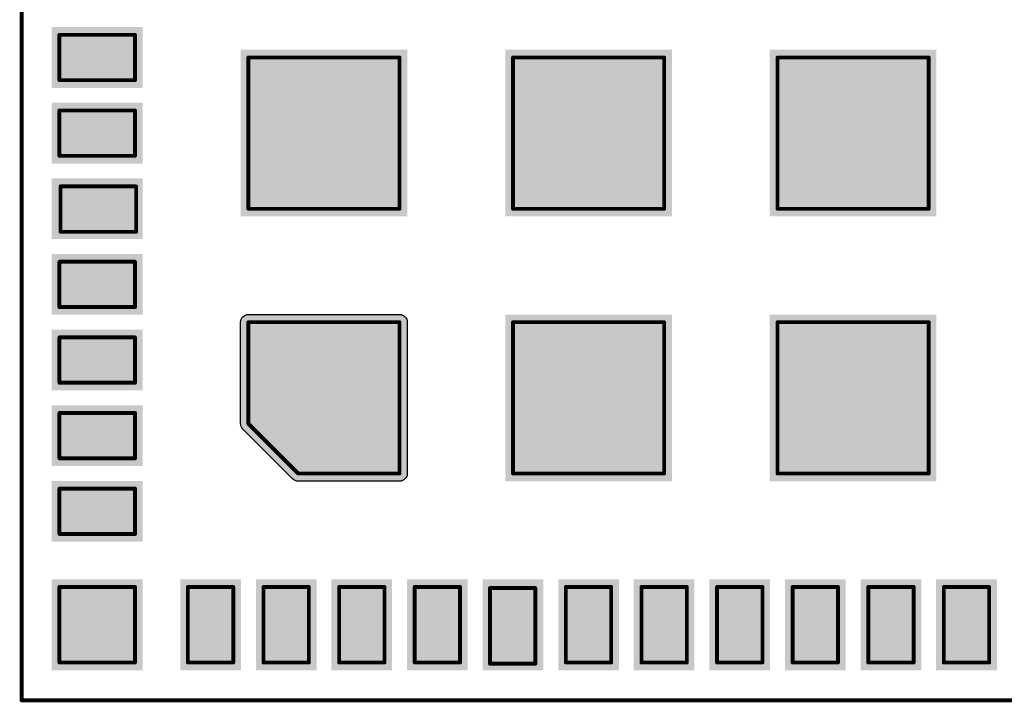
# Model space of a CAD drawing. Header units: inches. Extents: x -0.217 to 0.318, y -0.217 to 0.217.
# Tile 1 of 3: x -0.217 to 0.039, y -0.217 to -0.039. Entities that reach past the tile are written whole.
import ezdxf

# ---------------------------------------------------------------- set-up
doc = ezdxf.new("R2010")
doc.units = ezdxf.units.IN
doc.header["$MEASUREMENT"] = 0
for name, color, linetype in [('Top Assembly', 56, 'Continuous'), ('Top Layer', 1, 'Continuous'), ('Top Paste', 8, 'Continuous'), ('Top Solder', 216, 'Continuous')]:
    doc.layers.add(name, color=color, linetype=linetype)

msp = doc.modelspace()

# ---------------------------------------------------------------- hatches: boundary and pattern name
at = {"layer": 'Top Layer'}
for points in [[(-0.20669, -0.05512), (-0.20669, -0.04331), (-0.18701, -0.04331), (-0.18701, -0.05512)], [(-0.15749, -0.08858), (-0.15749, -0.04921), (-0.11812, -0.04921), (-0.11812, -0.08858)], [(-0.08858, -0.08858), (-0.08858, -0.04921), (-0.04921, -0.04921), (-0.04921, -0.08858)], [(-0.01969, -0.08858), (-0.01969, -0.04921), (0.01969, -0.04921), (0.01969, -0.08858)], [(-0.20669, -0.0748), (-0.20669, -0.06299), (-0.18701, -0.06299), (-0.18701, -0.0748)], [(-0.20669, -0.09449), (-0.20669, -0.08268), (-0.18701, -0.08268), (-0.18701, -0.09449)], [(-0.20669, -0.11417), (-0.20669, -0.10236), (-0.18701, -0.10236), (-0.18701, -0.11417)], [(-0.11812, -0.15748), (-0.14452, -0.15748), (-0.15749, -0.14451), (-0.15749, -0.11811), (-0.11812, -0.11811)], [(-0.08858, -0.15748), (-0.08858, -0.11811), (-0.04921, -0.11811), (-0.04921, -0.15748)], [(-0.01969, -0.15748), (-0.01969, -0.11811), (0.01969, -0.11811), (0.01969, -0.15748)], [(-0.20669, -0.13386), (-0.20669, -0.12205), (-0.18701, -0.12205), (-0.18701, -0.13386)], [(-0.20669, -0.15354), (-0.20669, -0.14173), (-0.18701, -0.14173), (-0.18701, -0.15354)], [(-0.20669, -0.17323), (-0.20669, -0.16142), (-0.18701, -0.16142), (-0.18701, -0.17323)], [(-0.18701, -0.20669), (-0.20669, -0.20669), (-0.20669, -0.18701), (-0.18701, -0.18701)], [(-0.16142, -0.20669), (-0.17323, -0.20669), (-0.17323, -0.18701), (-0.16142, -0.18701)], [(-0.14173, -0.20669), (-0.15354, -0.20669), (-0.15354, -0.18701), (-0.14173, -0.18701)], [(-0.12205, -0.20669), (-0.13386, -0.20669), (-0.13386, -0.18701), (-0.12205, -0.18701)], [(-0.10236, -0.20669), (-0.11417, -0.20669), (-0.11417, -0.18701), (-0.10236, -0.18701)], [(-0.08268, -0.20669), (-0.09449, -0.20669), (-0.09449, -0.18701), (-0.08268, -0.18701)], [(-0.06299, -0.20669), (-0.0748, -0.20669), (-0.0748, -0.18701), (-0.06299, -0.18701)], [(-0.04331, -0.20669), (-0.05512, -0.20669), (-0.05512, -0.18701), (-0.04331, -0.18701)], [(-0.02362, -0.20669), (-0.03543, -0.20669), (-0.03543, -0.18701), (-0.02362, -0.18701)], [(-0.00394, -0.20669), (-0.01575, -0.20669), (-0.01575, -0.18701), (-0.00394, -0.18701)], [(0.01575, -0.20669), (0.00394, -0.20669), (0.00394, -0.18701), (0.01575, -0.18701)], [(0.03543, -0.20669), (0.02362, -0.20669), (0.02362, -0.18701), (0.03543, -0.18701)]]:
    msp.add_hatch(color=1, dxfattribs=at).paths.add_polyline_path(points)
at = {"layer": 'Top Paste'}
for points in [[(-0.20669, -0.05512), (-0.20669, -0.04331), (-0.18701, -0.04331), (-0.18701, -0.05512)], [(-0.15749, -0.08858), (-0.15749, -0.04921), (-0.11812, -0.04921), (-0.11812, -0.08858)], [(-0.08858, -0.08858), (-0.08858, -0.04921), (-0.04921, -0.04921), (-0.04921, -0.08858)], [(-0.01969, -0.08858), (-0.01969, -0.04921), (0.01969, -0.04921), (0.01969, -0.08858)], [(-0.20669, -0.0748), (-0.20669, -0.06299), (-0.18701, -0.06299), (-0.18701, -0.0748)], [(-0.20669, -0.09449), (-0.20669, -0.08268), (-0.18701, -0.08268), (-0.18701, -0.09449)], [(-0.20669, -0.11417), (-0.20669, -0.10236), (-0.18701, -0.10236), (-0.18701, -0.11417)], [(-0.11812, -0.15748), (-0.14452, -0.15748), (-0.15749, -0.14451), (-0.15749, -0.11811), (-0.11812, -0.11811)], [(-0.08858, -0.15748), (-0.08858, -0.11811), (-0.04921, -0.11811), (-0.04921, -0.15748)], [(-0.01969, -0.15748), (-0.01969, -0.11811), (0.01969, -0.11811), (0.01969, -0.15748)], [(-0.20669, -0.13386), (-0.20669, -0.12205), (-0.18701, -0.12205), (-0.18701, -0.13386)], [(-0.20669, -0.15354), (-0.20669, -0.14173), (-0.18701, -0.14173), (-0.18701, -0.15354)], [(-0.20669, -0.17323), (-0.20669, -0.16142), (-0.18701, -0.16142), (-0.18701, -0.17323)], [(-0.18701, -0.20669), (-0.20669, -0.20669), (-0.20669, -0.18701), (-0.18701, -0.18701)], [(-0.16142, -0.20669), (-0.17323, -0.20669), (-0.17323, -0.18701), (-0.16142, -0.18701)], [(-0.14173, -0.20669), (-0.15354, -0.20669), (-0.15354, -0.18701), (-0.14173, -0.18701)], [(-0.12205, -0.20669), (-0.13386, -0.20669), (-0.13386, -0.18701), (-0.12205, -0.18701)], [(-0.10236, -0.20669), (-0.11417, -0.20669), (-0.11417, -0.18701), (-0.10236, -0.18701)], [(-0.08268, -0.20669), (-0.09449, -0.20669), (-0.09449, -0.18701), (-0.08268, -0.18701)], [(-0.06299, -0.20669), (-0.0748, -0.20669), (-0.0748, -0.18701), (-0.06299, -0.18701)], [(-0.04331, -0.20669), (-0.05512, -0.20669), (-0.05512, -0.18701), (-0.04331, -0.18701)], [(-0.02362, -0.20669), (-0.03543, -0.20669), (-0.03543, -0.18701), (-0.02362, -0.18701)], [(-0.00394, -0.20669), (-0.01575, -0.20669), (-0.01575, -0.18701), (-0.00394, -0.18701)], [(0.01575, -0.20669), (0.00394, -0.20669), (0.00394, -0.18701), (0.01575, -0.18701)], [(0.03543, -0.20669), (0.02362, -0.20669), (0.02362, -0.18701), (0.03543, -0.18701)]]:
    msp.add_hatch(color=8, dxfattribs=at).paths.add_polyline_path(points)
at = {"layer": 'Top Solder'}
for points in [[(-0.20869, -0.05712), (-0.20869, -0.04131), (-0.18501, -0.04131), (-0.18501, -0.05712)], [(-0.15949, -0.09058), (-0.15949, -0.04721), (-0.11612, -0.04721), (-0.11612, -0.09058)], [(-0.09058, -0.09058), (-0.09058, -0.04721), (-0.04721, -0.04721), (-0.04721, -0.09058)], [(-0.02169, -0.09058), (-0.02169, -0.04721), (0.02169, -0.04721), (0.02169, -0.09058)], [(-0.20869, -0.0768), (-0.20869, -0.06099), (-0.18501, -0.06099), (-0.18501, -0.0768)], [(-0.20869, -0.09649), (-0.20869, -0.08068), (-0.18501, -0.08068), (-0.18501, -0.09649)], [(-0.20869, -0.11617), (-0.20869, -0.10036), (-0.18501, -0.10036), (-0.18501, -0.11617)], [(-0.11773, -0.11613), (-0.11735, -0.11625), (-0.117, -0.11643), (-0.1167, -0.11668), (-0.11645, -0.11699), (-0.11626, -0.11734), (-0.11614, -0.11772), (-0.11611, -0.11811), (-0.11611, -0.15748), (-0.11614, -0.15787), (-0.11626, -0.15825), (-0.11645, -0.1586), (-0.1167, -0.15891), (-0.117, -0.15916), (-0.11735, -0.15934), (-0.11773, -0.15946), (-0.11812, -0.1595), (-0.14452, -0.1595), (-0.14491, -0.15946), (-0.14529, -0.15934), (-0.14564, -0.15916), (-0.14595, -0.15891), (-0.15892, -0.14593), (-0.15917, -0.14563), (-0.15936, -0.14528), (-0.15947, -0.1449), (-0.15951, -0.14451), (-0.15951, -0.11811), (-0.15947, -0.11772), (-0.15936, -0.11734), (-0.15917, -0.11699), (-0.15892, -0.11668), (-0.15861, -0.11643), (-0.15827, -0.11625), (-0.15789, -0.11613), (-0.15749, -0.11609), (-0.11812, -0.11609)], [(-0.09058, -0.15948), (-0.09058, -0.11611), (-0.04721, -0.11611), (-0.04721, -0.15948)], [(-0.02169, -0.15948), (-0.02169, -0.11611), (0.02169, -0.11611), (0.02169, -0.15948)], [(-0.20869, -0.13586), (-0.20869, -0.12005), (-0.18501, -0.12005), (-0.18501, -0.13586)], [(-0.20869, -0.15554), (-0.20869, -0.13973), (-0.18501, -0.13973), (-0.18501, -0.15554)], [(-0.20869, -0.17523), (-0.20869, -0.15942), (-0.18501, -0.15942), (-0.18501, -0.17523)], [(-0.18501, -0.20869), (-0.20869, -0.20869), (-0.20869, -0.18501), (-0.18501, -0.18501)], [(-0.15942, -0.20869), (-0.17523, -0.20869), (-0.17523, -0.18501), (-0.15942, -0.18501)], [(-0.13973, -0.20869), (-0.15554, -0.20869), (-0.15554, -0.18501), (-0.13973, -0.18501)], [(-0.12005, -0.20869), (-0.13586, -0.20869), (-0.13586, -0.18501), (-0.12005, -0.18501)], [(-0.10036, -0.20869), (-0.11617, -0.20869), (-0.11617, -0.18501), (-0.10036, -0.18501)], [(-0.08068, -0.20869), (-0.09649, -0.20869), (-0.09649, -0.18501), (-0.08068, -0.18501)], [(-0.06099, -0.20869), (-0.0768, -0.20869), (-0.0768, -0.18501), (-0.06099, -0.18501)], [(-0.04131, -0.20869), (-0.05712, -0.20869), (-0.05712, -0.18501), (-0.04131, -0.18501)], [(-0.02162, -0.20869), (-0.03743, -0.20869), (-0.03743, -0.18501), (-0.02162, -0.18501)], [(-0.00194, -0.20869), (-0.01775, -0.20869), (-0.01775, -0.18501), (-0.00194, -0.18501)], [(0.01775, -0.20869), (0.00194, -0.20869), (0.00194, -0.18501), (0.01775, -0.18501)], [(0.03743, -0.20869), (0.02162, -0.20869), (0.02162, -0.18501), (0.03743, -0.18501)]]:
    msp.add_hatch(color=216, dxfattribs=at).paths.add_polyline_path(points)

# ---------------------------------------------------------------- linework, layer by layer
at = {"layer": 'Top Assembly', "const_width": 0.001}
for points in [[(-0.21654, -0.21654), (-0.21654, 0.21654)], [(-0.20669, -0.04331), (-0.18701, -0.04331)], [(-0.20669, -0.05512), (-0.20669, -0.04331)], [(-0.18701, -0.05512), (-0.18701, -0.04331)], [(-0.15749, -0.04921), (-0.11812, -0.04921)], [(-0.15749, -0.08858), (-0.15749, -0.04921)], [(-0.11812, -0.08858), (-0.11812, -0.04921)], [(-0.08858, -0.04921), (-0.04921, -0.04921)], [(-0.08858, -0.08858), (-0.08858, -0.04921)], [(-0.04921, -0.08858), (-0.04921, -0.04921)], [(-0.01969, -0.04921), (0.01969, -0.04921)], [(-0.01969, -0.08858), (-0.01969, -0.04921)], [(0.01969, -0.08858), (0.01969, -0.04921)], [(-0.20669, -0.05512), (-0.18701, -0.05512)], [(-0.20669, -0.06299), (-0.18701, -0.06299)], [(-0.20669, -0.0748), (-0.20669, -0.06299)], [(-0.18701, -0.0748), (-0.18701, -0.06299)], [(-0.20669, -0.0748), (-0.18701, -0.0748)], [(-0.2064, -0.08276), (-0.18672, -0.08276)], [(-0.2064, -0.09457), (-0.2064, -0.08276)], [(-0.18672, -0.09457), (-0.18672, -0.08276)], [(-0.15749, -0.08858), (-0.11812, -0.08858)], [(-0.08858, -0.08858), (-0.04921, -0.08858)], [(-0.01969, -0.08858), (0.01969, -0.08858)], [(-0.2064, -0.09457), (-0.18672, -0.09457)], [(-0.20669, -0.10236), (-0.18701, -0.10236)], [(-0.20669, -0.11417), (-0.20669, -0.10236)], [(-0.18701, -0.11417), (-0.18701, -0.10236)], [(-0.20669, -0.11417), (-0.18701, -0.11417)], [(-0.15749, -0.11811), (-0.11812, -0.11811)], [(-0.15749, -0.14451), (-0.15749, -0.11811)], [(-0.11812, -0.15748), (-0.11812, -0.11811)], [(-0.08858, -0.11811), (-0.04921, -0.11811)], [(-0.08858, -0.15748), (-0.08858, -0.11811)], [(-0.04921, -0.15748), (-0.04921, -0.11811)], [(-0.01969, -0.11811), (0.01969, -0.11811)], [(-0.01969, -0.15748), (-0.01969, -0.11811)], [(0.01969, -0.15748), (0.01969, -0.11811)], [(-0.20669, -0.12205), (-0.18701, -0.12205)], [(-0.20669, -0.13386), (-0.20669, -0.12205)], [(-0.18701, -0.13386), (-0.18701, -0.12205)], [(-0.20669, -0.13386), (-0.18701, -0.13386)], [(-0.20669, -0.14173), (-0.18701, -0.14173)], [(-0.20669, -0.15354), (-0.20669, -0.14173)], [(-0.18701, -0.15354), (-0.18701, -0.14173)], [(-0.15749, -0.14451), (-0.14452, -0.15748)], [(-0.20669, -0.15354), (-0.18701, -0.15354)], [(-0.14452, -0.15748), (-0.11812, -0.15748)], [(-0.08858, -0.15748), (-0.04921, -0.15748)], [(-0.01969, -0.15748), (0.01969, -0.15748)], [(-0.20669, -0.16142), (-0.18701, -0.16142)], [(-0.20669, -0.17323), (-0.20669, -0.16142)], [(-0.18701, -0.17323), (-0.18701, -0.16142)], [(-0.20669, -0.17323), (-0.18701, -0.17323)], [(-0.20669, -0.18701), (-0.18701, -0.18701)], [(-0.20669, -0.20669), (-0.20669, -0.18701)], [(-0.18701, -0.20669), (-0.18701, -0.18701)], [(-0.17323, -0.18701), (-0.16142, -0.18701)], [(-0.17323, -0.20669), (-0.17323, -0.18701)], [(-0.16142, -0.20669), (-0.16142, -0.18701)], [(-0.15354, -0.18701), (-0.14173, -0.18701)], [(-0.15354, -0.20669), (-0.15354, -0.18701)], [(-0.14173, -0.20669), (-0.14173, -0.18701)], [(-0.13386, -0.18701), (-0.12205, -0.18701)], [(-0.13386, -0.20669), (-0.13386, -0.18701)], [(-0.12205, -0.20669), (-0.12205, -0.18701)], [(-0.11417, -0.18701), (-0.10236, -0.18701)], [(-0.11417, -0.20669), (-0.11417, -0.18701)], [(-0.10236, -0.20669), (-0.10236, -0.18701)], [(-0.09457, -0.1873), (-0.08276, -0.1873)], [(-0.09457, -0.20698), (-0.09457, -0.1873)], [(-0.08276, -0.20698), (-0.08276, -0.1873)], [(-0.0748, -0.18701), (-0.06299, -0.18701)], [(-0.0748, -0.20669), (-0.0748, -0.18701)], [(-0.06299, -0.20669), (-0.06299, -0.18701)], [(-0.05512, -0.18701), (-0.04331, -0.18701)], [(-0.05512, -0.20669), (-0.05512, -0.18701)], [(-0.04331, -0.20669), (-0.04331, -0.18701)], [(-0.03543, -0.18701), (-0.02362, -0.18701)], [(-0.03543, -0.20669), (-0.03543, -0.18701)], [(-0.02362, -0.20669), (-0.02362, -0.18701)], [(-0.01575, -0.18701), (-0.00394, -0.18701)], [(-0.01575, -0.20669), (-0.01575, -0.18701)], [(-0.00394, -0.20669), (-0.00394, -0.18701)], [(0.00394, -0.18701), (0.01575, -0.18701)], [(0.00394, -0.20669), (0.00394, -0.18701)], [(0.01575, -0.20669), (0.01575, -0.18701)], [(0.02362, -0.18701), (0.03543, -0.18701)], [(0.02362, -0.20669), (0.02362, -0.18701)], [(0.03543, -0.20669), (0.03543, -0.18701)], [(-0.20669, -0.20669), (-0.18701, -0.20669)], [(-0.17323, -0.20669), (-0.16142, -0.20669)], [(-0.15354, -0.20669), (-0.14173, -0.20669)], [(-0.13386, -0.20669), (-0.12205, -0.20669)], [(-0.11417, -0.20669), (-0.10236, -0.20669)], [(-0.09457, -0.20698), (-0.08276, -0.20698)], [(-0.0748, -0.20669), (-0.06299, -0.20669)], [(-0.05512, -0.20669), (-0.04331, -0.20669)], [(-0.03543, -0.20669), (-0.02362, -0.20669)], [(-0.01575, -0.20669), (-0.00394, -0.20669)], [(0.00394, -0.20669), (0.01575, -0.20669)], [(0.02362, -0.20669), (0.03543, -0.20669)], [(-0.21654, -0.21654), (0.21654, -0.21654)]]:
    msp.add_lwpolyline(points, dxfattribs=at)
at = {"layer": 'Top Assembly', "const_width": 0.0005}
for points in [[(-0.20694, -0.04331, 1), (-0.20644, -0.04331, 1)], [(-0.20694, -0.04331, 1), (-0.20644, -0.04331, 1)], [(-0.18726, -0.04331, 1), (-0.18676, -0.04331, 1)], [(-0.18726, -0.04331, 1), (-0.18676, -0.04331, 1)], [(-0.15774, -0.04921, 1), (-0.15724, -0.04921, 1)], [(-0.15774, -0.04921, 1), (-0.15724, -0.04921, 1)], [(-0.11837, -0.04921, 1), (-0.11787, -0.04921, 1)], [(-0.11837, -0.04921, 1), (-0.11787, -0.04921, 1)], [(-0.08883, -0.04921, 1), (-0.08833, -0.04921, 1)], [(-0.08883, -0.04921, 1), (-0.08833, -0.04921, 1)], [(-0.04946, -0.04921, 1), (-0.04896, -0.04921, 1)], [(-0.04946, -0.04921, 1), (-0.04896, -0.04921, 1)], [(-0.01994, -0.04921, 1), (-0.01944, -0.04921, 1)], [(-0.01994, -0.04921, 1), (-0.01944, -0.04921, 1)], [(0.01944, -0.04921, 1), (0.01994, -0.04921, 1)], [(0.01944, -0.04921, 1), (0.01994, -0.04921, 1)], [(-0.20694, -0.05512, 1), (-0.20644, -0.05512, 1)], [(-0.20694, -0.05512, 1), (-0.20644, -0.05512, 1)], [(-0.18726, -0.05512, 1), (-0.18676, -0.05512, 1)], [(-0.18726, -0.05512, 1), (-0.18676, -0.05512, 1)], [(-0.20694, -0.06299, 1), (-0.20644, -0.06299, 1)], [(-0.20694, -0.06299, 1), (-0.20644, -0.06299, 1)], [(-0.18726, -0.06299, 1), (-0.18676, -0.06299, 1)], [(-0.18726, -0.06299, 1), (-0.18676, -0.06299, 1)], [(-0.20694, -0.0748, 1), (-0.20644, -0.0748, 1)], [(-0.20694, -0.0748, 1), (-0.20644, -0.0748, 1)], [(-0.18726, -0.0748, 1), (-0.18676, -0.0748, 1)], [(-0.18726, -0.0748, 1), (-0.18676, -0.0748, 1)], [(-0.20665, -0.08276, 1), (-0.20615, -0.08276, 1)], [(-0.20665, -0.08276, 1), (-0.20615, -0.08276, 1)], [(-0.18697, -0.08276, 1), (-0.18647, -0.08276, 1)], [(-0.18697, -0.08276, 1), (-0.18647, -0.08276, 1)], [(-0.15774, -0.08858, 1), (-0.15724, -0.08858, 1)], [(-0.15774, -0.08858, 1), (-0.15724, -0.08858, 1)], [(-0.11837, -0.08858, 1), (-0.11787, -0.08858, 1)], [(-0.11837, -0.08858, 1), (-0.11787, -0.08858, 1)], [(-0.08883, -0.08858, 1), (-0.08833, -0.08858, 1)], [(-0.08883, -0.08858, 1), (-0.08833, -0.08858, 1)], [(-0.04946, -0.08858, 1), (-0.04896, -0.08858, 1)], [(-0.04946, -0.08858, 1), (-0.04896, -0.08858, 1)], [(-0.01994, -0.08858, 1), (-0.01944, -0.08858, 1)], [(-0.01994, -0.08858, 1), (-0.01944, -0.08858, 1)], [(0.01944, -0.08858, 1), (0.01994, -0.08858, 1)], [(0.01944, -0.08858, 1), (0.01994, -0.08858, 1)], [(-0.20665, -0.09457, 1), (-0.20615, -0.09457, 1)], [(-0.20665, -0.09457, 1), (-0.20615, -0.09457, 1)], [(-0.18697, -0.09457, 1), (-0.18647, -0.09457, 1)], [(-0.18697, -0.09457, 1), (-0.18647, -0.09457, 1)], [(-0.20694, -0.10236, 1), (-0.20644, -0.10236, 1)], [(-0.20694, -0.10236, 1), (-0.20644, -0.10236, 1)], [(-0.18726, -0.10236, 1), (-0.18676, -0.10236, 1)], [(-0.18726, -0.10236, 1), (-0.18676, -0.10236, 1)], [(-0.20694, -0.11417, 1), (-0.20644, -0.11417, 1)], [(-0.20694, -0.11417, 1), (-0.20644, -0.11417, 1)], [(-0.18726, -0.11417, 1), (-0.18676, -0.11417, 1)], [(-0.18726, -0.11417, 1), (-0.18676, -0.11417, 1)], [(-0.15774, -0.11811, 1), (-0.15724, -0.11811, 1)], [(-0.15774, -0.11811, 1), (-0.15724, -0.11811, 1)], [(-0.11837, -0.11811, 1), (-0.11787, -0.11811, 1)], [(-0.11837, -0.11811, 1), (-0.11787, -0.11811, 1)], [(-0.08883, -0.11811, 1), (-0.08833, -0.11811, 1)], [(-0.08883, -0.11811, 1), (-0.08833, -0.11811, 1)], [(-0.04946, -0.11811, 1), (-0.04896, -0.11811, 1)], [(-0.04946, -0.11811, 1), (-0.04896, -0.11811, 1)], [(-0.01994, -0.11811, 1), (-0.01944, -0.11811, 1)], [(-0.01994, -0.11811, 1), (-0.01944, -0.11811, 1)], [(0.01944, -0.11811, 1), (0.01994, -0.11811, 1)], [(0.01944, -0.11811, 1), (0.01994, -0.11811, 1)], [(-0.20694, -0.12205, 1), (-0.20644, -0.12205, 1)], [(-0.20694, -0.12205, 1), (-0.20644, -0.12205, 1)], [(-0.18726, -0.12205, 1), (-0.18676, -0.12205, 1)], [(-0.18726, -0.12205, 1), (-0.18676, -0.12205, 1)], [(-0.20694, -0.13386, 1), (-0.20644, -0.13386, 1)], [(-0.20694, -0.13386, 1), (-0.20644, -0.13386, 1)], [(-0.18726, -0.13386, 1), (-0.18676, -0.13386, 1)], [(-0.18726, -0.13386, 1), (-0.18676, -0.13386, 1)], [(-0.20694, -0.14173, 1), (-0.20644, -0.14173, 1)], [(-0.20694, -0.14173, 1), (-0.20644, -0.14173, 1)], [(-0.18726, -0.14173, 1), (-0.18676, -0.14173, 1)], [(-0.18726, -0.14173, 1), (-0.18676, -0.14173, 1)], [(-0.15774, -0.14451, 1), (-0.15724, -0.14451, 1)], [(-0.15774, -0.14451, 1), (-0.15724, -0.14451, 1)], [(-0.20694, -0.15354, 1), (-0.20644, -0.15354, 1)], [(-0.20694, -0.15354, 1), (-0.20644, -0.15354, 1)], [(-0.18726, -0.15354, 1), (-0.18676, -0.15354, 1)], [(-0.18726, -0.15354, 1), (-0.18676, -0.15354, 1)], [(-0.14477, -0.15748, 1), (-0.14427, -0.15748, 1)], [(-0.14477, -0.15748, 1), (-0.14427, -0.15748, 1)], [(-0.11837, -0.15748, 1), (-0.11787, -0.15748, 1)], [(-0.11837, -0.15748, 1), (-0.11787, -0.15748, 1)], [(-0.08883, -0.15748, 1), (-0.08833, -0.15748, 1)], [(-0.08883, -0.15748, 1), (-0.08833, -0.15748, 1)], [(-0.04946, -0.15748, 1), (-0.04896, -0.15748, 1)], [(-0.04946, -0.15748, 1), (-0.04896, -0.15748, 1)], [(-0.01994, -0.15748, 1), (-0.01944, -0.15748, 1)], [(-0.01994, -0.15748, 1), (-0.01944, -0.15748, 1)], [(0.01944, -0.15748, 1), (0.01994, -0.15748, 1)], [(0.01944, -0.15748, 1), (0.01994, -0.15748, 1)], [(-0.20694, -0.16142, 1), (-0.20644, -0.16142, 1)], [(-0.20694, -0.16142, 1), (-0.20644, -0.16142, 1)], [(-0.18726, -0.16142, 1), (-0.18676, -0.16142, 1)], [(-0.18726, -0.16142, 1), (-0.18676, -0.16142, 1)], [(-0.20694, -0.17323, 1), (-0.20644, -0.17323, 1)], [(-0.20694, -0.17323, 1), (-0.20644, -0.17323, 1)], [(-0.18726, -0.17323, 1), (-0.18676, -0.17323, 1)], [(-0.18726, -0.17323, 1), (-0.18676, -0.17323, 1)], [(-0.20694, -0.18701, 1), (-0.20644, -0.18701, 1)], [(-0.20694, -0.18701, 1), (-0.20644, -0.18701, 1)], [(-0.18726, -0.18701, 1), (-0.18676, -0.18701, 1)], [(-0.18726, -0.18701, 1), (-0.18676, -0.18701, 1)], [(-0.17348, -0.18701, 1), (-0.17298, -0.18701, 1)], [(-0.17348, -0.18701, 1), (-0.17298, -0.18701, 1)], [(-0.16167, -0.18701, 1), (-0.16117, -0.18701, 1)], [(-0.16167, -0.18701, 1), (-0.16117, -0.18701, 1)], [(-0.15379, -0.18701, 1), (-0.15329, -0.18701, 1)], [(-0.15379, -0.18701, 1), (-0.15329, -0.18701, 1)], [(-0.14198, -0.18701, 1), (-0.14148, -0.18701, 1)], [(-0.14198, -0.18701, 1), (-0.14148, -0.18701, 1)], [(-0.13411, -0.18701, 1), (-0.13361, -0.18701, 1)], [(-0.13411, -0.18701, 1), (-0.13361, -0.18701, 1)], [(-0.1223, -0.18701, 1), (-0.1218, -0.18701, 1)], [(-0.1223, -0.18701, 1), (-0.1218, -0.18701, 1)], [(-0.11442, -0.18701, 1), (-0.11392, -0.18701, 1)], [(-0.11442, -0.18701, 1), (-0.11392, -0.18701, 1)], [(-0.10261, -0.18701, 1), (-0.10211, -0.18701, 1)], [(-0.10261, -0.18701, 1), (-0.10211, -0.18701, 1)], [(-0.09482, -0.1873, 1), (-0.09432, -0.1873, 1)], [(-0.09482, -0.1873, 1), (-0.09432, -0.1873, 1)], [(-0.08301, -0.1873, 1), (-0.08251, -0.1873, 1)], [(-0.08301, -0.1873, 1), (-0.08251, -0.1873, 1)], [(-0.07505, -0.18701, 1), (-0.07455, -0.18701, 1)], [(-0.07505, -0.18701, 1), (-0.07455, -0.18701, 1)], [(-0.06324, -0.18701, 1), (-0.06274, -0.18701, 1)], [(-0.06324, -0.18701, 1), (-0.06274, -0.18701, 1)], [(-0.05537, -0.18701, 1), (-0.05487, -0.18701, 1)], [(-0.05537, -0.18701, 1), (-0.05487, -0.18701, 1)], [(-0.04356, -0.18701, 1), (-0.04306, -0.18701, 1)], [(-0.04356, -0.18701, 1), (-0.04306, -0.18701, 1)], [(-0.03568, -0.18701, 1), (-0.03518, -0.18701, 1)], [(-0.03568, -0.18701, 1), (-0.03518, -0.18701, 1)], [(-0.02387, -0.18701, 1), (-0.02337, -0.18701, 1)], [(-0.02387, -0.18701, 1), (-0.02337, -0.18701, 1)], [(-0.016, -0.18701, 1), (-0.0155, -0.18701, 1)], [(-0.016, -0.18701, 1), (-0.0155, -0.18701, 1)], [(-0.00419, -0.18701, 1), (-0.00369, -0.18701, 1)], [(-0.00419, -0.18701, 1), (-0.00369, -0.18701, 1)], [(0.00369, -0.18701, 1), (0.00419, -0.18701, 1)], [(0.00369, -0.18701, 1), (0.00419, -0.18701, 1)], [(0.0155, -0.18701, 1), (0.016, -0.18701, 1)], [(0.0155, -0.18701, 1), (0.016, -0.18701, 1)], [(0.02337, -0.18701, 1), (0.02387, -0.18701, 1)], [(0.02337, -0.18701, 1), (0.02387, -0.18701, 1)], [(0.03518, -0.18701, 1), (0.03568, -0.18701, 1)], [(0.03518, -0.18701, 1), (0.03568, -0.18701, 1)], [(-0.20694, -0.20669, 1), (-0.20644, -0.20669, 1)], [(-0.20694, -0.20669, 1), (-0.20644, -0.20669, 1)], [(-0.18726, -0.20669, 1), (-0.18676, -0.20669, 1)], [(-0.18726, -0.20669, 1), (-0.18676, -0.20669, 1)], [(-0.17348, -0.20669, 1), (-0.17298, -0.20669, 1)], [(-0.17348, -0.20669, 1), (-0.17298, -0.20669, 1)], [(-0.16167, -0.20669, 1), (-0.16117, -0.20669, 1)], [(-0.16167, -0.20669, 1), (-0.16117, -0.20669, 1)], [(-0.15379, -0.20669, 1), (-0.15329, -0.20669, 1)], [(-0.15379, -0.20669, 1), (-0.15329, -0.20669, 1)], [(-0.14198, -0.20669, 1), (-0.14148, -0.20669, 1)], [(-0.14198, -0.20669, 1), (-0.14148, -0.20669, 1)], [(-0.13411, -0.20669, 1), (-0.13361, -0.20669, 1)], [(-0.13411, -0.20669, 1), (-0.13361, -0.20669, 1)], [(-0.1223, -0.20669, 1), (-0.1218, -0.20669, 1)], [(-0.1223, -0.20669, 1), (-0.1218, -0.20669, 1)], [(-0.11442, -0.20669, 1), (-0.11392, -0.20669, 1)], [(-0.11442, -0.20669, 1), (-0.11392, -0.20669, 1)], [(-0.10261, -0.20669, 1), (-0.10211, -0.20669, 1)], [(-0.10261, -0.20669, 1), (-0.10211, -0.20669, 1)], [(-0.09482, -0.20698, 1), (-0.09432, -0.20698, 1)], [(-0.09482, -0.20698, 1), (-0.09432, -0.20698, 1)], [(-0.08301, -0.20698, 1), (-0.08251, -0.20698, 1)], [(-0.08301, -0.20698, 1), (-0.08251, -0.20698, 1)], [(-0.07505, -0.20669, 1), (-0.07455, -0.20669, 1)], [(-0.07505, -0.20669, 1), (-0.07455, -0.20669, 1)], [(-0.06324, -0.20669, 1), (-0.06274, -0.20669, 1)], [(-0.06324, -0.20669, 1), (-0.06274, -0.20669, 1)], [(-0.05537, -0.20669, 1), (-0.05487, -0.20669, 1)], [(-0.05537, -0.20669, 1), (-0.05487, -0.20669, 1)], [(-0.04356, -0.20669, 1), (-0.04306, -0.20669, 1)], [(-0.04356, -0.20669, 1), (-0.04306, -0.20669, 1)], [(-0.03568, -0.20669, 1), (-0.03518, -0.20669, 1)], [(-0.03568, -0.20669, 1), (-0.03518, -0.20669, 1)], [(-0.02387, -0.20669, 1), (-0.02337, -0.20669, 1)], [(-0.02387, -0.20669, 1), (-0.02337, -0.20669, 1)], [(-0.016, -0.20669, 1), (-0.0155, -0.20669, 1)], [(-0.016, -0.20669, 1), (-0.0155, -0.20669, 1)], [(-0.00419, -0.20669, 1), (-0.00369, -0.20669, 1)], [(-0.00419, -0.20669, 1), (-0.00369, -0.20669, 1)], [(0.00369, -0.20669, 1), (0.00419, -0.20669, 1)], [(0.00369, -0.20669, 1), (0.00419, -0.20669, 1)], [(0.0155, -0.20669, 1), (0.016, -0.20669, 1)], [(0.0155, -0.20669, 1), (0.016, -0.20669, 1)], [(0.02337, -0.20669, 1), (0.02387, -0.20669, 1)], [(0.02337, -0.20669, 1), (0.02387, -0.20669, 1)], [(0.03518, -0.20669, 1), (0.03568, -0.20669, 1)], [(0.03518, -0.20669, 1), (0.03568, -0.20669, 1)], [(-0.21679, -0.21654, 1), (-0.21629, -0.21654, 1)], [(-0.21679, -0.21654, 1), (-0.21629, -0.21654, 1)]]:
    msp.add_lwpolyline(points, format="xyb", close=True, dxfattribs=at)
at = {"layer": 'Top Layer'}
for p, q in [((-0.15749, -0.14451), (-0.15749, -0.11811)), ((-0.15749, -0.11811), (-0.11812, -0.11811)), ((-0.11812, -0.11811), (-0.11812, -0.15748)), ((-0.14452, -0.15748), (-0.15749, -0.14451)), ((-0.11812, -0.15748), (-0.14452, -0.15748))]:
    msp.add_line(p, q, dxfattribs=at)
at = {"layer": 'Top Paste'}
for p, q in [((-0.15749, -0.14451), (-0.15749, -0.11811)), ((-0.15749, -0.11811), (-0.11812, -0.11811)), ((-0.11812, -0.11811), (-0.11812, -0.15748)), ((-0.14452, -0.15748), (-0.15749, -0.14451)), ((-0.11812, -0.15748), (-0.14452, -0.15748))]:
    msp.add_line(p, q, dxfattribs=at)
at = {"layer": 'Top Solder'}
for p, q in [((-0.15951, -0.11811), (-0.15947, -0.11772)), ((-0.15947, -0.11772), (-0.15936, -0.11734)), ((-0.15936, -0.11734), (-0.15917, -0.11699)), ((-0.15917, -0.11699), (-0.15892, -0.11668)), ((-0.15892, -0.11668), (-0.15861, -0.11643)), ((-0.15861, -0.11643), (-0.15827, -0.11625)), ((-0.15827, -0.11625), (-0.15789, -0.11613)), ((-0.15789, -0.11613), (-0.15749, -0.11609)), ((-0.15749, -0.11609), (-0.11812, -0.11609)), ((-0.11812, -0.11609), (-0.11773, -0.11613)), ((-0.11773, -0.11613), (-0.11735, -0.11625)), ((-0.11735, -0.11625), (-0.117, -0.11643)), ((-0.117, -0.11643), (-0.1167, -0.11668)), ((-0.1167, -0.11668), (-0.11645, -0.11699)), ((-0.11645, -0.11699), (-0.11626, -0.11734)), ((-0.11626, -0.11734), (-0.11614, -0.11772)), ((-0.11614, -0.11772), (-0.11611, -0.11811)), ((-0.15951, -0.14451), (-0.15951, -0.11811)), ((-0.11611, -0.11811), (-0.11611, -0.15748)), ((-0.15947, -0.1449), (-0.15951, -0.14451)), ((-0.15951, -0.14451), (-0.15951, -0.14451)), ((-0.15936, -0.14528), (-0.15947, -0.1449)), ((-0.15917, -0.14563), (-0.15936, -0.14528)), ((-0.15892, -0.14593), (-0.15917, -0.14563)), ((-0.14595, -0.15891), (-0.15892, -0.14593)), ((-0.14564, -0.15916), (-0.14595, -0.15891)), ((-0.1167, -0.15891), (-0.117, -0.15916)), ((-0.11645, -0.1586), (-0.1167, -0.15891)), ((-0.11626, -0.15825), (-0.11645, -0.1586)), ((-0.11614, -0.15787), (-0.11626, -0.15825)), ((-0.11611, -0.15748), (-0.11614, -0.15787)), ((-0.14529, -0.15934), (-0.14564, -0.15916)), ((-0.14491, -0.15946), (-0.14529, -0.15934)), ((-0.14452, -0.1595), (-0.14491, -0.15946)), ((-0.11812, -0.1595), (-0.14452, -0.1595)), ((-0.14452, -0.1595), (-0.14452, -0.1595)), ((-0.11773, -0.15946), (-0.11812, -0.1595)), ((-0.11735, -0.15934), (-0.11773, -0.15946)), ((-0.117, -0.15916), (-0.11735, -0.15934))]:
    msp.add_line(p, q, dxfattribs=at)

doc.saveas('drawing.dxf')
